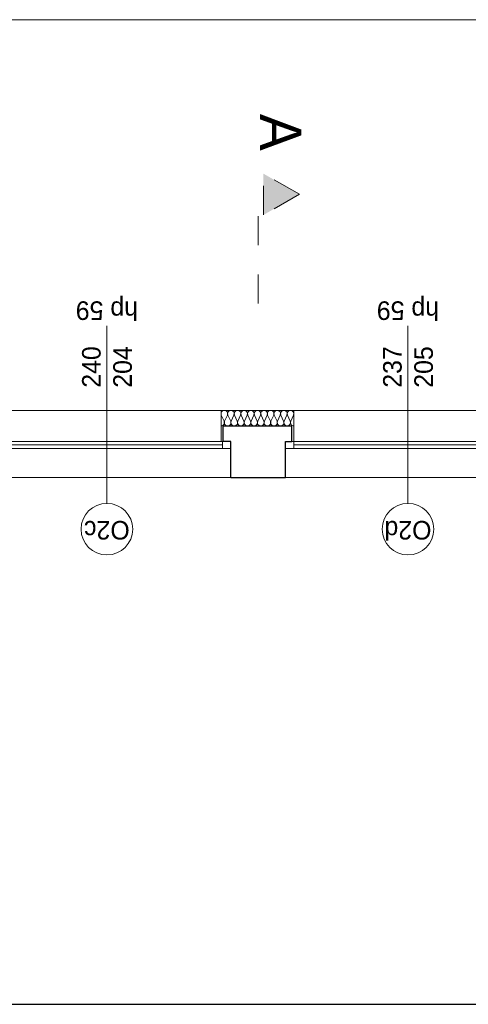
# Model space of a CAD drawing. Extents: x -21260 to 35740, y -2672 to 187028.
# Tile 78 of 120: x -5841 to -1497, y 97496 to 107028. Entities that reach past the tile are written whole.
import ezdxf

# ---------------------------------------------------------------- set-up
doc = ezdxf.new("R2010")
doc.units = 0
doc.header["$MEASUREMENT"] = 0
doc.linetypes.add('Dashed', pattern=[564.444447, 282.222223, -282.222223])
doc.layers.add('arch izolacje_Nr_Pióra__3', color=7, linetype='Continuous', lineweight=13, true_color=0xff6600)
doc.layers.add('Arch ocieplenie_Nr_Pióra__22', color=7, linetype='Continuous', lineweight=9, true_color=0x7f7f7f)
doc.layers.add('Arch ocieplenie', color=7, linetype='Continuous')
for name, color, linetype, lineweight in [('Arch opisy okien_Nr_Pióra__21', 7, 'Continuous', 13), ('arch przekroje_Nr_Pióra__21', 7, 'Continuous', 13), ('arch przekroje_Nr_Pióra__5', 7, 'Continuous', 13), ('ARCH TABELA_Nr_Pióra__21', 7, 'Continuous', 13), ('INWENT OPISY_Nr_Pióra__21', 7, 'Continuous', 13), ('INWENT. OKNA_Nr_Pióra__5', 7, 'Continuous', 13), ('INWENT.ŚCIANY_Nr_Pióra__1', 7, 'Continuous', 25), ('INWENT.ŚCIANY_Nr_Pióra__21', 7, 'Continuous', 13)]:
    doc.layers.add(name, color=color, linetype=linetype, lineweight=lineweight)
doc.styles.add('GENERATED_STYLE_6', font='txt')
doc.styles.add('GENERATED_STYLE_7', font='txt')

# ---------------------------------------------------------------- blocks, each defined once
blk = doc.blocks.new('Izolacja cieplna 14_134', base_point=(-3185.9, 103095.9))
at = {"layer": 'Arch ocieplenie_Nr_Pióra__22', "linetype": 'Continuous'}
for p, q in [((-3861.6, 103140.6), (-3888.2, 103201.2)), ((-3829.5, 103201.2), (-3856.2, 103140.6)), ((-3797.5, 103140.6), (-3824.1, 103201.2)), ((-3765.4, 103201.2), (-3792.1, 103140.6)), ((-3733.4, 103140.6), (-3760.1, 103201.2)), ((-3701.3, 103201.2), (-3728, 103140.6)), ((-3669.3, 103140.6), (-3696, 103201.2)), ((-3637.3, 103201.2), (-3663.9, 103140.6)), ((-3605.2, 103140.6), (-3631.9, 103201.2)), ((-3573.2, 103201.2), (-3599.8, 103140.6)), ((-3541.1, 103140.6), (-3567.8, 103201.2)), ((-3509.1, 103201.2), (-3535.7, 103140.6)), ((-3477, 103140.6), (-3503.7, 103201.2)), ((-3445, 103201.2), (-3471.6, 103140.6)), ((-3412.9, 103140.6), (-3439.6, 103201.2)), ((-3380.9, 103201.2), (-3407.6, 103140.6)), ((-3348.8, 103140.6), (-3375.5, 103201.2)), ((-3316.8, 103201.2), (-3343.5, 103140.6)), ((-3284.8, 103140.6), (-3311.4, 103201.2)), ((-3252.7, 103201.2), (-3279.4, 103140.6)), ((-3220.7, 103140.6), (-3247.3, 103201.2)), ((-3188.6, 103201.2), (-3215.3, 103140.6))]:
    blk.add_line(p, q, dxfattribs=at)
for centre, start_param, end_param in [((-3858.9, 103214), 2.728799, 6.695979), ((-3794.8, 103214), 2.728799, 6.695979), ((-3730.7, 103214), 2.728799, 6.695979), ((-3666.6, 103214), 2.728799, 6.695979), ((-3602.5, 103214), 2.728799, 6.695979), ((-3538.4, 103214), 2.728799, 6.695979), ((-3474.3, 103214), 2.728799, 6.695979), ((-3410.2, 103214), 2.728799, 6.695979), ((-3346.2, 103214), 2.728799, 6.695979), ((-3282.1, 103214), 2.728799, 6.695979), ((-3218, 103214), 2.728799, 6.695979), ((-3890.9, 103127.8), 1.570796, 3.554385), ((-3826.8, 103127.8), 5.870392, 9.837571), ((-3762.7, 103127.8), 5.870392, 9.837571), ((-3698.7, 103127.8), 5.870392, 9.837571), ((-3634.6, 103127.8), 5.870392, 9.837571), ((-3570.5, 103127.8), 5.870392, 9.837571), ((-3506.4, 103127.8), 5.870392, 9.837571), ((-3442.3, 103127.8), 5.870392, 9.837571), ((-3378.2, 103127.8), 5.870392, 9.837571), ((-3314.1, 103127.8), 5.870392, 9.837571), ((-3250, 103127.8), 5.870392, 9.837571), ((-3185.9, 103127.8), 5.870392, 7.853982)]:
    blk.add_ellipse(centre, major_axis=(-32, 0), ratio=0.995514, start_param=start_param, end_param=end_param, dxfattribs=at)

msp = doc.modelspace()

# ---------------------------------------------------------------- hatches: boundary and pattern name
at = {"layer": 'arch przekroje_Nr_Pióra__5', "linetype": 'Continuous'}
msp.add_hatch(color=256, dxfattribs=at).paths.add_polyline_path([(-3480.9, 105537.9), (-3480.9, 105137.9), (-3130.9, 105337.9)], flags=0)

# ---------------------------------------------------------------- linework, layer by layer
at = {"layer": 'arch izolacje_Nr_Pióra__3', "linetype": 'Continuous'}
for p, q in [((-8100.9, 103245.9), (2206.6, 103245.9)), ((-3890.9, 103245.9), (-3890.9, 102945.9)), ((-3185.9, 103245.9), (-3890.9, 103245.9)), ((-3185.9, 102945.9), (-3185.9, 103245.9))]:
    msp.add_line(p, q, dxfattribs=at)
at = {"layer": 'Arch opisy okien_Nr_Pióra__21', "linetype": 'Continuous'}
for centre in [(-4995.9, 102095.9), (-2080.9, 102095.9)]:
    msp.add_circle(centre, 250, dxfattribs=at)
at = {"layer": 'arch przekroje_Nr_Pióra__5', "linetype": 'Dashed'}
for p, q in [((-3480.9, 105137.9), (-3480.9, 105537.9)), ((-3130.9, 105337.9), (-3480.9, 105537.9)), ((-3530.9, 104279.9), (-3530.9, 105337.9)), ((-3130.9, 105337.9), (-3480.9, 105137.9))]:
    msp.add_line(p, q, dxfattribs=at)
at = {"layer": 'ARCH TABELA_Nr_Pióra__21', "linetype": 'Continuous'}
msp.add_line((-21259.9, 107028.4), (35740.1, 107028.4), dxfattribs=at)
at = {"layer": 'INWENT OPISY_Nr_Pióra__21', "linetype": 'Continuous'}
for p, q in [((-4995.9, 102345.9), (-4995.9, 104065.9)), ((-2080.9, 102345.9), (-2080.9, 104065.9))]:
    msp.add_line(p, q, dxfattribs=at)
at = {"layer": 'INWENT. OKNA_Nr_Pióra__5', "linetype": 'Continuous'}
for p, q in [((-6195.9, 102945.9), (-3795.9, 102945.9)), ((-3795.9, 102875.9), (-6195.9, 102875.9)), ((-6115.9, 102910.9), (-3875.9, 102910.9)), ((-3875.9, 102945.9), (-3875.9, 102875.9)), ((-3795.9, 102945.9), (-3795.9, 102875.9)), ((-3265.9, 102945.9), (-895.9, 102945.9)), ((-3265.9, 102945.9), (-3265.9, 102875.9)), ((-895.9, 102875.9), (-3265.9, 102875.9)), ((-3185.9, 102945.9), (-3185.9, 102875.9)), ((-3185.9, 102910.9), (-975.9, 102910.9))]:
    msp.add_line(p, q, dxfattribs=at)
at = {"layer": 'INWENT.ŚCIANY_Nr_Pióra__1', "linetype": 'Continuous'}
for p, q in [((-3870.9, 102945.9), (-3870.9, 103095.9)), ((-3870.9, 103095.9), (-3205.9, 103095.9)), ((-3205.9, 102945.9), (-3205.9, 103095.9)), ((-3795.9, 102945.9), (-3870.9, 102945.9)), ((-3795.9, 102595.9), (-3795.9, 102945.9)), ((-3265.9, 102595.9), (-3265.9, 102945.9)), ((-3265.9, 102945.9), (-3205.9, 102945.9)), ((-3795.9, 102595.9), (-3265.9, 102595.9)), ((-6485.9, 97495.9), (5754.1, 97495.9))]:
    msp.add_line(p, q, dxfattribs=at)
at = {"layer": 'INWENT.ŚCIANY_Nr_Pióra__21', "linetype": 'Continuous'}
for p, q in [((-6195.9, 102595.9), (-3795.9, 102595.9)), ((-3265.9, 102595.9), (-895.9, 102595.9))]:
    msp.add_line(p, q, dxfattribs=at)

# ---------------------------------------------------------------- block references
at = {"layer": 'Arch ocieplenie', "color": 104, "linetype": 'Continuous', "lineweight": 9, "true_color": 0x029e21}
msp.add_blockref('Izolacja cieplna 14_134', (-3185.9, 103095.9), dxfattribs=at)

# ---------------------------------------------------------------- texts
at = {"layer": 'Arch opisy okien_Nr_Pióra__21', "linetype": 'Continuous', "char_height": 180, "attachment_point": 2, "rotation": 180, "style": 'GENERATED_STYLE_6'}
for s, insert in [('{O2c}', (-4995.9, 101995.6)), ('{O2d}', (-2080.9, 101995.6))]:
    msp.add_mtext(s, dxfattribs=dict(at, insert=insert))
at = {"layer": 'arch przekroje_Nr_Pióra__21', "linetype": 'Continuous', "insert": (-3113.8, 105937.9), "char_height": 400, "attachment_point": 2, "rotation": 270, "style": 'GENERATED_STYLE_6'}
msp.add_mtext('{A}', dxfattribs=at)
at = {"layer": 'INWENT OPISY_Nr_Pióra__21', "linetype": 'Continuous', "char_height": 180, "attachment_point": 2, "rotation": 180, "style": 'GENERATED_STYLE_7'}
for insert in [(-4995.9, 104121.5), (-2080.9, 104121.5)]:
    msp.add_mtext('{hp 59}', dxfattribs=dict(at, insert=insert))
at = {"layer": 'INWENT OPISY_Nr_Pióra__21', "linetype": 'Continuous', "char_height": 180, "width": 1346.334, "attachment_point": 2, "rotation": 90, "line_spacing_factor": 1.007146, "style": 'GENERATED_STYLE_7'}
for s, insert in [('{240\\P204}', (-5236.7, 103665.9)), ('{237\\P205}', (-2321.7, 103665.9))]:
    msp.add_mtext(s, dxfattribs=dict(at, insert=insert))

doc.saveas('drawing.dxf')
